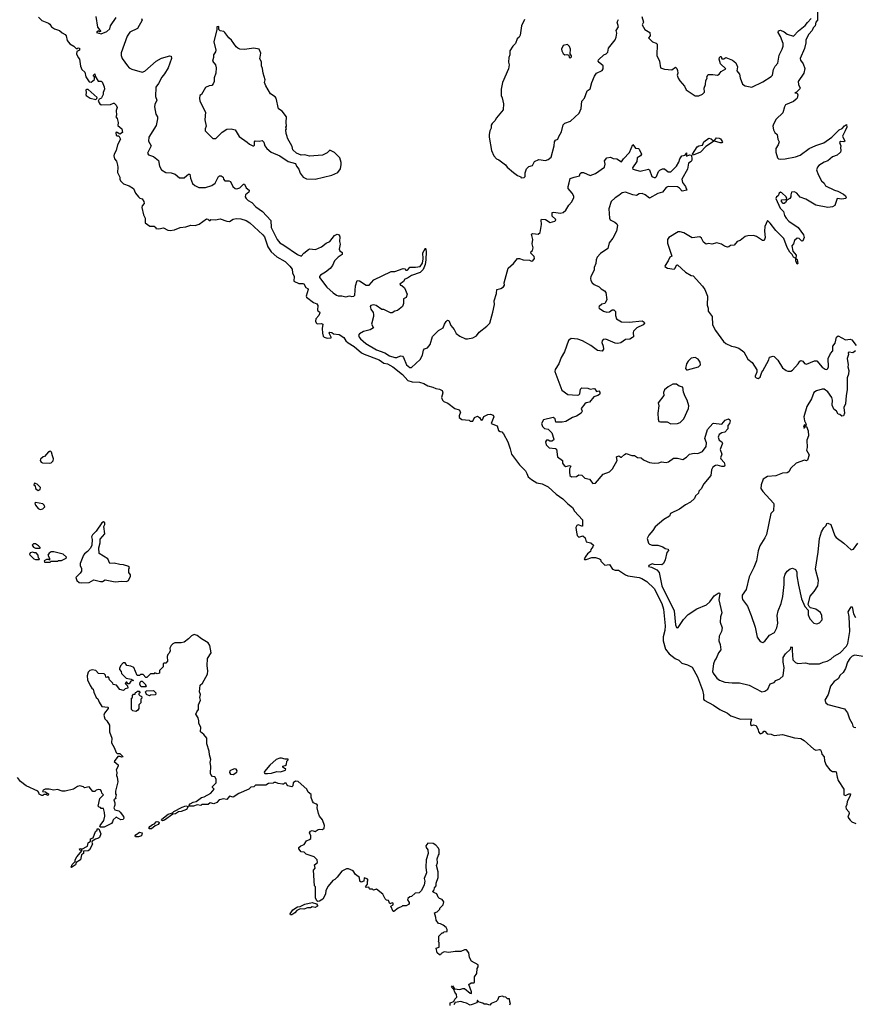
# Model space of a CAD drawing. Extents: x 2293139 to 2515392, y 824115 to 1006937.
# Tile 146 of 256: x 2421836 to 2430830, y 871560 to 882162. Entities that reach past the tile are written whole.
import ezdxf

# ---------------------------------------------------------------- set-up
doc = ezdxf.new("R2010")
doc.units = 0

msp = doc.modelspace()

# ---------------------------------------------------------------- linework, layer by layer
at = {"layer": '0CON10XD'}
for points in [[(2422038, 882188), (2422075, 882152), (2422146, 882126), (2422160, 882115), (2422180, 882085), (2422212, 882062), (2422264, 882044), (2422295, 882019), (2422325, 882004), (2422337, 881987), (2422346, 881936), (2422375, 881901), (2422418, 881878), (2422445, 881852), (2422455, 881850), (2422465, 881860), (2422480, 881855), (2422480, 881835), (2422451, 881819), (2422448, 881795), (2422464, 881755), (2422480, 881735), (2422490, 881660), (2422506, 881626), (2422538, 881595), (2422547, 881545), (2422584, 881494), (2422605, 881490), (2422642, 881518), (2422640, 881545), (2422630, 881555), (2422630, 881565), (2422645, 881578), (2422650, 881555), (2422680, 881500), (2422715, 881499), (2422725, 881492), (2422747, 881437), (2422749, 881415), (2422734, 881376), (2422734, 881355), (2422718, 881322), (2422708, 881312), (2422690, 881305), (2422682, 881285), (2422700, 881255), (2422715, 881246), (2422815, 881248), (2422845, 881263), (2422855, 881262), (2422875, 881242), (2422884, 881215), (2422876, 881185), (2422878, 881135), (2422870, 881115), (2422886, 881096), (2422896, 881055), (2422894, 881024), (2422916, 881006), (2422937, 880987), (2422943, 880947), (2422915, 880928), (2422885, 880948), (2422875, 880950), (2422870, 880945), (2422875, 880920), (2422885, 880910), (2422905, 880910), (2422920, 880875), (2422890, 880815), (2422874, 880755), (2422852, 880715), (2422851, 880695), (2422857, 880665), (2422877, 880637), (2422890, 880595), (2422894, 880575), (2422890, 880515), (2422916, 880466), (2422914, 880445), (2422921, 880425), (2422955, 880394), (2423015, 880372), (2423060, 880345), (2423084, 880295), (2423115, 880253), (2423130, 880240), (2423154, 880234), (2423172, 880205), (2423176, 880184), (2423154, 880156), (2423152, 880138), (2423170, 880060), (2423186, 880026), (2423188, 879975), (2423238, 879938), (2423285, 879940), (2423300, 879925), (2423303, 879913), (2423335, 879908), (2423385, 879920), (2423430, 879895), (2423455, 879891), (2423501, 879899), (2423565, 879923), (2423625, 879932), (2423680, 879950), (2423725, 879946), (2423769, 879961), (2423846, 880016), (2423860, 880015), (2423875, 880000), (2423885, 880000), (2423895, 880010), (2423945, 880006), (2423995, 880018), (2424065, 879992), (2424095, 879990), (2424135, 880013), (2424165, 880021), (2424218, 880018), (2424275, 880001), (2424315, 879973), (2424455, 879846), (2424470, 879825), (2424508, 879715), (2424543, 879663), (2424605, 879609), (2424695, 879557), (2424745, 879509), (2424770, 879475), (2424772, 879435), (2424792, 879395), (2424788, 879345), (2424841, 879321), (2424885, 879322), (2424895, 879318), (2424915, 879278), (2424940, 879265), (2424943, 879255), (2424921, 879185), (2424923, 879173), (2424997, 879117), (2425035, 879101), (2425047, 879085), (2425042, 879035), (2425046, 879026), (2425065, 879017), (2425066, 879005), (2425055, 878977), (2425025, 878942), (2425020, 878915), (2425027, 878897), (2425038, 878888), (2425085, 878892), (2425100, 878885), (2425092, 878835), (2425094, 878786), (2425102, 878755), (2425113, 878743), (2425145, 878732), (2425190, 878735), (2425190, 878745), (2425168, 878785), (2425175, 878798), (2425195, 878793), (2425215, 878779), (2425275, 878773), (2425325, 878740), (2425348, 878705), (2425372, 878682), (2425435, 878642), (2425515, 878576), (2425545, 878560), (2425705, 878500), (2425755, 878465), (2425795, 878457), (2425852, 878425), (2425955, 878340), (2426015, 878276), (2426062, 878262), (2426139, 878259), (2426185, 878244), (2426229, 878219), (2426283, 878205), (2426315, 878190), (2426355, 878183), (2426385, 878168), (2426390, 878145), (2426376, 878095), (2426386, 878066), (2426402, 878052), (2426445, 878031), (2426520, 877975), (2426565, 877960), (2426582, 877935), (2426568, 877895), (2426568, 877878), (2426595, 877858), (2426675, 877850), (2426685, 877840), (2426715, 877840), (2426732, 877878), (2426765, 877892), (2426785, 877880), (2426805, 877848), (2426818, 877855), (2426832, 877888), (2426875, 877912), (2426904, 877914), (2426933, 877903), (2426940, 877885), (2426910, 877815), (2426975, 877787), (2426990, 877740), (2427007, 877727), (2427027, 877725), (2427045, 877703), (2427089, 877615), (2427115, 877542), (2427128, 877485), (2427215, 877369), (2427281, 877305), (2427295, 877275)], [(2422656, 882196), (2422675, 882080), (2422708, 882035), (2422695, 882030), (2422685, 882040), (2422670, 882035), (2422662, 882025), (2422715, 882010), (2422774, 882036), (2422805, 882065), (2422815, 882095), (2422875, 882186)], [(2423147, 882175), (2423153, 882155), (2423103, 882067), (2423023, 882027), (2422992, 881985), (2422930, 881805), (2422928, 881775), (2422941, 881745), (2422995, 881665), (2423015, 881645), (2423045, 881630), (2423155, 881597), (2423185, 881607), (2423305, 881714), (2423364, 881746), (2423454, 881774), (2423468, 881768), (2423472, 881745), (2423436, 881644), (2423395, 881577), (2423365, 881543), (2423331, 881475), (2423301, 881435), (2423299, 881335), (2423311, 881295), (2423291, 881249), (2423289, 881225), (2423300, 881145), (2423318, 881115), (2423321, 881095), (2423307, 881023), (2423227, 880895), (2423223, 880853), (2423253, 880805), (2423212, 880725), (2423222, 880705), (2423275, 880690), (2423330, 880645), (2423342, 880585), (2423362, 880545), (2423410, 880515), (2423465, 880512), (2423509, 880499), (2423555, 880460), (2423605, 880458), (2423637, 880483), (2423655, 880499), (2423668, 880498), (2423674, 880455), (2423698, 880398), (2423720, 880375), (2423765, 880356), (2423835, 880354), (2423906, 880375), (2423939, 880401), (2423976, 880474), (2423988, 880482), (2424005, 880479), (2424025, 880466), (2424030, 880445), (2424045, 880428), (2424086, 880426), (2424105, 880419), (2424129, 880365), (2424155, 880344), (2424175, 880342), (2424205, 880351), (2424245, 880390), (2424255, 880391), (2424275, 880352), (2424306, 880326), (2424308, 880318), (2424302, 880305), (2424267, 880275), (2424264, 880255), (2424273, 880235), (2424295, 880215), (2424335, 880192), (2424378, 880148), (2424448, 880095), (2424538, 879998), (2424544, 879924), (2424607, 879795), (2424638, 879758), (2424680, 879735), (2424825, 879632), (2424865, 879617), (2424893, 879647), (2424945, 879689), (2424955, 879694), (2425021, 879689), (2425086, 879715), (2425135, 879754), (2425175, 879772), (2425225, 879837), (2425255, 879853), (2425275, 879846), (2425283, 879825), (2425279, 879775), (2425284, 879745), (2425275, 879690), (2425283, 879673), (2425307, 879655), (2425306, 879635), (2425265, 879606), (2425226, 879565), (2425204, 879515), (2425178, 879482), (2425128, 879442), (2425075, 879412), (2425062, 879395), (2425062, 879385), (2425141, 879281), (2425210, 879220), (2425245, 879196), (2425265, 879188), (2425305, 879190), (2425345, 879177), (2425385, 879189), (2425412, 879182), (2425434, 879186), (2425443, 879197), (2425450, 879295), (2425467, 879353), (2425495, 879349), (2425565, 879305), (2425597, 879303), (2425648, 879362), (2425835, 879451), (2425875, 879452), (2425965, 879482), (2425980, 879480), (2425994, 879465), (2426005, 879463), (2426015, 879468), (2426034, 879496), (2426096, 879496), (2426145, 879506), (2426171, 879539), (2426179, 879585), (2426175, 879650), (2426205, 879702), (2426211, 879665), (2426208, 879575), (2426202, 879525), (2426178, 879472), (2426145, 879440), (2426055, 879409), (2426012, 879378), (2425982, 879368), (2425966, 879344), (2425928, 879315), (2425934, 879304), (2425948, 879298)], [(2427268, 882165), (2427238, 882095), (2427222, 881995), (2427212, 881975), (2427192, 881955), (2427172, 881905), (2427144, 881876), (2427113, 881827), (2427112, 881785), (2427102, 881755), (2427098, 881705), (2427103, 881675), (2427096, 881634), (2427033, 881485), (2427017, 881413), (2427018, 881345), (2427029, 881319), (2427042, 881255), (2427040, 881190), (2426970, 881105), (2426949, 881071), (2426922, 881045), (2426912, 881025), (2426912, 880995), (2426898, 880965), (2426888, 880925), (2426888, 880895), (2426913, 880755), (2426940, 880695), (2426970, 880665), (2426995, 880652), (2427065, 880598), (2427084, 880574), (2427150, 880515), (2427194, 880484), (2427230, 880470), (2427235, 880460), (2427265, 880464), (2427278, 880475), (2427278, 880512), (2427290, 880555), (2427315, 880580), (2427355, 880590), (2427377, 880633), (2427425, 880658), (2427495, 880644), (2427525, 880658), (2427557, 880683), (2427588, 880805), (2427591, 880845), (2427605, 880863), (2427630, 880875), (2427638, 880905), (2427668, 880955), (2427685, 881030), (2427703, 881047), (2427765, 881070), (2427857, 881155), (2427881, 881205), (2427887, 881285), (2427914, 881316), (2427944, 881396), (2427975, 881418), (2427993, 881487), (2428022, 881555), (2428045, 881585), (2428105, 881615), (2428116, 881634), (2428118, 881665), (2428075, 881699), (2428064, 881715), (2428065, 881730), (2428124, 881785), (2428148, 881795), (2428168, 881812), (2428175, 881856), (2428244, 881945), (2428256, 881974), (2428263, 882015), (2428256, 882045), (2428280, 882085), (2428268, 882135), (2428283, 882165)], [(2428531, 882195), (2428549, 882135), (2428536, 882105), (2428564, 882055), (2428619, 882025), (2428622, 881988), (2428603, 881965), (2428647, 881925), (2428685, 881910), (2428697, 881897), (2428694, 881775), (2428721, 881715), (2428732, 881645), (2428775, 881630), (2428855, 881622), (2428895, 881650), (2428910, 881635), (2428918, 881615), (2428920, 881585), (2428912, 881565), (2428923, 881533), (2428940, 881505), (2428992, 881445), (2429008, 881405), (2429105, 881342), (2429145, 881343), (2429185, 881358), (2429207, 881383), (2429202, 881425), (2429218, 881465), (2429223, 881507), (2429237, 881533), (2429233, 881547), (2429245, 881570), (2429295, 881572), (2429346, 881564), (2429366, 881574), (2429387, 881603), (2429436, 881634), (2429380, 881685), (2429364, 881735), (2429370, 881755), (2429380, 881765), (2429388, 881765), (2429395, 881742), (2429415, 881741), (2429435, 881753), (2429508, 881725), (2429545, 881698), (2429562, 881655), (2429555, 881610), (2429583, 881575), (2429590, 881535), (2429616, 881466), (2429645, 881448), (2429715, 881434), (2429835, 881492), (2429925, 881550), (2429939, 881565), (2429950, 881625), (2429969, 881661), (2429996, 881694), (2430009, 881781), (2430044, 881845), (2430054, 881875), (2430052, 881905), (2430025, 881979), (2430001, 882025), (2430005, 882040), (2430025, 882048), (2430065, 882031), (2430098, 882005), (2430165, 881984), (2430219, 882041), (2430291, 882099), (2430315, 882133), (2430355, 882175)], [(2430423, 882245), (2430424, 882156), (2430406, 882134), (2430397, 882095), (2430377, 882075), (2430366, 882045), (2430330, 882005), (2430296, 881945), (2430299, 881911), (2430285, 881852), (2430238, 881745), (2430239, 881725), (2430269, 881685), (2430286, 881635), (2430276, 881585), (2430216, 881495), (2430218, 881465), (2430236, 881425), (2430234, 881416), (2430198, 881382), (2430180, 881375), (2430205, 881370), (2430212, 881352), (2430203, 881315), (2430195, 881307), (2430165, 881280), (2430080, 881245), (2430069, 881225), (2430050, 881160), (2429980, 881090), (2429949, 881035), (2429944, 881015), (2429949, 880975), (2429965, 880946), (2429990, 880925), (2429996, 880875), (2430011, 880845), (2430001, 880815), (2429976, 880775), (2429973, 880737), (2429993, 880675), (2430005, 880663), (2430025, 880659), (2430075, 880663), (2430186, 880684), (2430235, 880702), (2430335, 880774), (2430405, 880806), (2430491, 880835), (2430579, 880895), (2430656, 880975), (2430690, 880990), (2430715, 881020), (2430735, 881032), (2430739, 881005), (2430721, 880965), (2430691, 880909), (2430716, 880854), (2430705, 880848), (2430675, 880850), (2430661, 880839), (2430673, 880805), (2430669, 880785), (2430676, 880755), (2430670, 880735), (2430635, 880703), (2430585, 880686), (2430535, 880642), (2430495, 880628), (2430439, 880591), (2430423, 880573), (2430413, 880545), (2430430, 880495), (2430468, 880425), (2430495, 880401), (2430511, 880371), (2430605, 880326), (2430642, 880315), (2430703, 880283), (2430724, 880265), (2430731, 880245), (2430728, 880235), (2430685, 880228), (2430635, 880238), (2430609, 880161), (2430585, 880146), (2430535, 880141), (2430405, 880166), (2430299, 880229), (2430235, 880249), (2430202, 880295), (2430175, 880309), (2430144, 880306), (2430136, 880276), (2430136, 880254), (2430125, 880238), (2430092, 880218), (2430080, 880195), (2430065, 880183), (2430055, 880184), (2430036, 880205), (2430035, 880222), (2430083, 880227), (2430092, 880235), (2430086, 880255), (2430039, 880299), (2430025, 880303), (2430010, 880295), (2430001, 880265), (2429981, 880255), (2429976, 880235), (2430022, 880132), (2430059, 880095), (2430069, 880055), (2430085, 880025), (2430115, 879991), (2430216, 879925), (2430274, 879844), (2430280, 879815), (2430265, 879780), (2430255, 879778), (2430225, 879807), (2430205, 879810), (2430176, 879785), (2430165, 879748), (2430148, 879725), (2430158, 879668), (2430193, 879625), (2430190, 879590), (2430205, 879580), (2430210, 879535), (2430205, 879530), (2430189, 879565), (2430190, 879590), (2430164, 879604), (2430152, 879632), (2430125, 879657), (2430097, 879707), (2430060, 879805), (2430003, 879863), (2429973, 879893), (2429915, 879972), (2429885, 880000), (2429858, 879935), (2429852, 879885), (2429860, 879815), (2429850, 879785), (2429830, 879785), (2429765, 879827), (2429735, 879837), (2429674, 879836), (2429645, 879828), (2429590, 879785), (2429560, 879775), (2429526, 879734), (2429488, 879732), (2429470, 879715), (2429455, 879712), (2429423, 879723), (2429390, 879745), (2429340, 879760), (2429285, 879744), (2429255, 879752), (2429225, 879744), (2429197, 879765), (2429175, 879810), (2429158, 879825), (2429075, 879813), (2428985, 879868), (2428945, 879879), (2428925, 879876), (2428823, 879817), (2428808, 879795), (2428810, 879755), (2428856, 879614), (2428833, 879605), (2428816, 879564), (2428782, 879515), (2428780, 879505), (2428808, 879488), (2428880, 879475), (2428893, 879485), (2428905, 879520), (2428915, 879523), (2429004, 879444), (2429065, 879408), (2429085, 879402), (2429185, 879292), (2429212, 879255), (2429240, 879185), (2429237, 879087), (2429248, 879055), (2429248, 879025), (2429290, 878965), (2429294, 878876), (2429325, 878815), (2429412, 878695), (2429435, 878676), (2429496, 878646), (2429535, 878641), (2429575, 878626), (2429629, 878585), (2429674, 878505), (2429721, 878471), (2429771, 878391), (2429771, 878365), (2429753, 878325), (2429753, 878315), (2429762, 878305), (2429785, 878300), (2429805, 878312), (2429823, 878367), (2429835, 878380), (2429899, 878501)], [(2425015, 880443), (2425195, 880486), (2425260, 880515), (2425289, 880555), (2425298, 880602), (2425298, 880625), (2425282, 880675), (2425225, 880730), (2425175, 880757), (2425145, 880728), (2425095, 880702), (2424955, 880693), (2424905, 880706), (2424865, 880702), (2424816, 880726), (2424775, 880760), (2424768, 880795), (2424718, 880885), (2424717, 880905), (2424703, 880935), (2424700, 880975), (2424708, 880985), (2424702, 881005), (2424708, 881015), (2424703, 881055), (2424708, 881115), (2424662, 881175), (2424622, 881202), (2424596, 881315), (2424585, 881330), (2424535, 881363), (2424485, 881448), (2424473, 881485), (2424479, 881515), (2424456, 881586), (2424451, 881635), (2424439, 881665), (2424439, 881705), (2424422, 881745), (2424423, 881757), (2424431, 881801), (2424414, 881844), (2424355, 881856), (2424255, 881842), (2424205, 881846), (2424185, 881854), (2424165, 881870), (2424115, 881940), (2424086, 881966), (2424046, 882025), (2424035, 882034), (2423995, 882040), (2423980, 882055), (2423980, 882085), (2423975, 882090), (2423960, 882085), (2423960, 882055), (2423927, 881925), (2423948, 881832), (2423944, 881816), (2423921, 881785), (2423921, 881755), (2423911, 881715), (2423944, 881674), (2423952, 881642), (2423949, 881585), (2423931, 881535), (2423931, 881495), (2423920, 881470), (2423905, 881453), (2423875, 881450), (2423837, 881433), (2423793, 881357), (2423776, 881344), (2423771, 881315), (2423776, 881286), (2423838, 881165), (2423830, 881085), (2423844, 881015), (2423831, 880985), (2423831, 880965), (2423914, 880884), (2423948, 880882), (2424015, 880950), (2424065, 880984), (2424112, 880988), (2424156, 880976), (2424199, 880905), (2424285, 880844), (2424310, 880820), (2424345, 880804), (2424356, 880804), (2424365, 880812), (2424364, 880846), (2424371, 880859), (2424415, 880854), (2424445, 880862), (2424465, 880842), (2424476, 880805), (2424495, 880773), (2424544, 880734), (2424635, 880697), (2424726, 880636), (2424805, 880613), (2424816, 880585), (2424842, 880552), (2424855, 880510), (2424887, 880467), (2424925, 880448), (2425015, 880443)], [(2427765, 881751), (2427775, 881760), (2427776, 881774), (2427762, 881795), (2427764, 881844), (2427755, 881872), (2427734, 881896), (2427685, 881883), (2427669, 881845), (2427671, 881825), (2427685, 881797), (2427704, 881784), (2427725, 881786), (2427745, 881780), (2427750, 881755), (2427765, 881751)], [(2422655, 881302), (2422668, 881312), (2422670, 881325), (2422575, 881410), (2422555, 881410), (2422550, 881405), (2422552, 881375), (2422547, 881355), (2422551, 881345), (2422595, 881318), (2422655, 881302)], [(2425948, 879298), (2425978, 879275), (2426007, 879205), (2425995, 879170), (2425968, 879155), (2425968, 879105), (2425958, 879075), (2425901, 879029), (2425875, 879024), (2425845, 879006), (2425826, 879006), (2425755, 879042), (2425735, 879043), (2425672, 879085), (2425645, 879090), (2425615, 879085), (2425610, 879075), (2425614, 879044), (2425640, 879010), (2425646, 878986), (2425646, 878965), (2425623, 878885), (2425643, 878845), (2425608, 878822), (2425537, 878803), (2425495, 878779), (2425484, 878765), (2425489, 878745), (2425503, 878725), (2425561, 878675), (2425675, 878606), (2425765, 878573), (2425815, 878543), (2425875, 878525), (2425895, 878523), (2425935, 878541), (2425955, 878540), (2425966, 878526), (2426000, 878445), (2426035, 878417), (2426055, 878416), (2426145, 878502), (2426172, 878548), (2426183, 878605), (2426194, 878616), (2426225, 878628), (2426253, 878665), (2426279, 878751), (2426344, 878816), (2426393, 878845), (2426409, 878885), (2426425, 878912), (2426440, 878925), (2426455, 878922), (2426475, 878868), (2426513, 878825), (2426535, 878782), (2426575, 878753), (2426635, 878726), (2426655, 878726), (2426715, 878736), (2426752, 878758), (2426782, 878798), (2426865, 878862), (2426896, 878895), (2426929, 879011), (2426946, 879095), (2426944, 879136), (2426970, 879215), (2426973, 879255), (2427015, 879267), (2427043, 879285), (2427053, 879305), (2427052, 879328), (2427094, 879486), (2427152, 879535), (2427195, 879590), (2427215, 879592), (2427255, 879577), (2427323, 879573), (2427345, 879562), (2427358, 879565), (2427378, 879592), (2427375, 879612), (2427337, 879647), (2427340, 879665), (2427354, 879676), (2427362, 879705), (2427352, 879748), (2427358, 879795), (2427346, 879854), (2427359, 879861), (2427415, 879852), (2427439, 879871), (2427454, 879955), (2427449, 880005), (2427453, 880015), (2427495, 880011), (2427545, 879977), (2427595, 879993), (2427606, 880004), (2427605, 880015), (2427567, 880047), (2427566, 880084), (2427585, 880088), (2427655, 880080), (2427685, 880085), (2427715, 880110), (2427746, 880164), (2427775, 880196), (2427799, 880245), (2427801, 880261), (2427784, 880295), (2427738, 880345), (2427738, 880365), (2427750, 880405), (2427760, 880450), (2427803, 880467), (2427861, 880479), (2427868, 880505), (2427882, 880518), (2427904, 880515), (2427975, 880483), (2428035, 880507), (2428130, 880575), (2428139, 880605), (2428129, 880641), (2428156, 880674), (2428195, 880681), (2428225, 880667), (2428264, 880664), (2428315, 880630), (2428334, 880665), (2428399, 880731), (2428435, 880818), (2428465, 880780), (2428495, 880776), (2428505, 880767), (2428528, 880715), (2428518, 880695), (2428481, 880675), (2428477, 880635), (2428433, 880565), (2428434, 880554), (2428515, 880531), (2428605, 880551), (2428616, 880545), (2428639, 880475), (2428665, 880461), (2428678, 880462), (2428692, 880475), (2428712, 880528), (2428728, 880542), (2428755, 880556), (2428775, 880557), (2428815, 880524), (2428845, 880525), (2428907, 880585), (2428931, 880629), (2428940, 880665), (2428964, 880695), (2428998, 880702), (2429005, 880720), (2429015, 880728), (2429012, 880692), (2429044, 880706), (2429063, 880703), (2429072, 880675), (2429070, 880650), (2429064, 880636), (2429035, 880617), (2429025, 880554), (2428963, 880445), (2428969, 880409), (2429003, 880365), (2429018, 880325), (2428966, 880316), (2428939, 880349), (2428915, 880361), (2428815, 880367), (2428796, 880355), (2428755, 880305), (2428705, 880289), (2428615, 880240), (2428567, 880277), (2428535, 880291), (2428505, 880288), (2428475, 880270), (2428435, 880276), (2428358, 880305), (2428321, 880299), (2428285, 880267), (2428246, 880245), (2428201, 880205), (2428178, 880125), (2428183, 880025), (2428193, 880005), (2428243, 879983), (2428265, 879962), (2428269, 879945), (2428261, 879885), (2428221, 879809), (2428180, 879760), (2428165, 879697), (2428087, 879643), (2428053, 879605), (2428041, 879575), (2428036, 879535), (2428019, 879495), (2428019, 879465), (2427984, 879395), (2427981, 879375), (2427983, 879353), (2427998, 879328), (2428021, 879311), (2428075, 879286), (2428095, 879265), (2428131, 879241), (2428144, 879224), (2428155, 879145), (2428134, 879106), (2428102, 879098), (2428072, 879075), (2428068, 879065), (2428073, 879055), (2428120, 879025), (2428155, 879011), (2428185, 879015), (2428213, 879037), (2428232, 879038), (2428249, 879019), (2428249, 878975), (2428260, 878940), (2428315, 878908), (2428395, 878906), (2428535, 878918), (2428557, 878905), (2428560, 878895), (2428546, 878875), (2428477, 878843), (2428443, 878807), (2428438, 878795), (2428442, 878748), (2428432, 878738), (2428405, 878723), (2428355, 878717), (2428305, 878684), (2428275, 878674), (2428245, 878679), (2428145, 878721), (2428115, 878718), (2428104, 878705), (2428101, 878685), (2428118, 878645), (2428120, 878615), (2428105, 878591), (2428055, 878598), (2427985, 878654), (2427895, 878704), (2427845, 878720), (2427771, 878729), (2427742, 878708), (2427699, 878585), (2427666, 878524), (2427639, 878455), (2427599, 878395), (2427595, 878375), (2427672, 878172), (2427735, 878127), (2427835, 878119), (2427855, 878124), (2427866, 878134), (2427873, 878185), (2427885, 878198), (2427953, 878193), (2427976, 878184), (2428015, 878190), (2428026, 878186), (2428045, 878160), (2428070, 878165), (2428082, 878152), (2428082, 878135), (2428078, 878125), (2428060, 878115), (2428015, 878102), (2427968, 878042), (2427935, 878036), (2427918, 878025), (2427878, 877975), (2427890, 877945), (2427878, 877925), (2427828, 877892), (2427785, 877877), (2427715, 877837), (2427675, 877827), (2427608, 877828), (2427599, 877865), (2427577, 877877), (2427475, 877852), (2427451, 877815), (2427462, 877782), (2427485, 877760), (2427525, 877751), (2427565, 877712), (2427584, 877645), (2427581, 877635), (2427565, 877624), (2427544, 877624), (2427525, 877636), (2427505, 877633), (2427496, 877615), (2427502, 877585), (2427535, 877551), (2427604, 877544), (2427615, 877537), (2427624, 877455), (2427679, 877415), (2427679, 877385), (2427695, 877361), (2427715, 877352), (2427755, 877362), (2427770, 877355), (2427754, 877326), (2427754, 877295), (2427759, 877255), (2427775, 877241), (2427828, 877242), (2427855, 877260), (2427887, 877257), (2427920, 877225), (2427968, 877215), (2428005, 877168), (2428035, 877170), (2428115, 877267), (2428185, 877293), (2428215, 877327), (2428266, 877415), (2428260, 877455), (2428285, 877466), (2428305, 877452), (2428315, 877453), (2428345, 877480), (2428365, 877489), (2428425, 877469), (2428455, 877470), (2428485, 877449), (2428525, 877444), (2428552, 877422), (2428589, 877405), (2428615, 877394), (2428665, 877386), (2428715, 877390), (2428745, 877402), (2428796, 877394), (2428818, 877402), (2428875, 877440), (2428915, 877442), (2428975, 877427), (2429015, 877450), (2429046, 877484), (2429095, 877493), (2429135, 877491), (2429185, 877511), (2429225, 877565), (2429228, 877605), (2429212, 877652), (2429241, 877749), (2429295, 877812), (2429305, 877816), (2429392, 877808), (2429430, 877850), (2429465, 877864), (2429481, 877855), (2429483, 877843), (2429476, 877814), (2429459, 877791), (2429457, 877755), (2429425, 877720), (2429395, 877713), (2429365, 877695), (2429355, 877665), (2429365, 877636), (2429392, 877615), (2429401, 877601), (2429376, 877535), (2429392, 877485), (2429380, 877445), (2429382, 877435), (2429418, 877395), (2429426, 877365), (2429423, 877355), (2429415, 877351), (2429395, 877352), (2429345, 877365), (2429325, 877361), (2429296, 877344), (2429281, 877315), (2429274, 877255), (2429199, 877165), (2429170, 877110), (2429146, 877085), (2429141, 877065), (2429109, 877035), (2429099, 877005), (2429055, 876968), (2429002, 876938), (2428939, 876891), (2428840, 876845), (2428829, 876815), (2428771, 876779), (2428675, 876700), (2428650, 876660), (2428607, 876613), (2428589, 876575), (2428604, 876525), (2428614, 876515), (2428645, 876505), (2428705, 876504), (2428725, 876498), (2428760, 876485), (2428785, 876468), (2428815, 876460), (2428820, 876445), (2428800, 876425), (2428782, 876345), (2428764, 876306), (2428748, 876292), (2428665, 876297), (2428645, 876303), (2428607, 876285), (2428605, 876273), (2428636, 876266), (2428695, 876238), (2428718, 876208), (2428747, 876065), (2428882, 875795), (2428894, 875645), (2428905, 875618), (2428915, 875612), (2428925, 875618), (2428981, 875705), (2429032, 875758), (2429125, 875818), (2429229, 875861), (2429265, 875894), (2429312, 875958), (2429355, 875988), (2429365, 875990), (2429372, 875982), (2429363, 875915), (2429392, 875775), (2429378, 875732), (2429374, 875675), (2429397, 875613), (2429389, 875575), (2429365, 875525), (2429360, 875475), (2429374, 875435), (2429383, 875375), (2429356, 875345), (2429331, 875285), (2429317, 875265), (2429303, 875225), (2429292, 875145), (2429300, 875125), (2429341, 875071), (2429370, 875050), (2429425, 875030), (2429505, 875020), (2429585, 875023), (2429686, 874996), (2429825, 874926), (2429855, 874930), (2429889, 874955), (2429915, 875011), (2429955, 875024), (2429974, 875046), (2430018, 875065), (2430053, 875095), (2430066, 875185), (2430052, 875245), (2430055, 875295), (2430077, 875333), (2430132, 875385), (2430135, 875400), (2430145, 875410), (2430150, 875405), (2430150, 875370)], [(2429085, 880704), (2429079, 880715), (2429129, 880791), (2429145, 880804), (2429185, 880809), (2429201, 880845), (2429255, 880885), (2429279, 880879), (2429305, 880858), (2429315, 880862), (2429335, 880890), (2429365, 880887), (2429378, 880878), (2429399, 880845), (2429394, 880836), (2429375, 880835), (2429315, 880852), (2429305, 880850), (2429222, 880798), (2429164, 880736), (2429085, 880704)], [(2429899, 878501), (2429905, 878528), (2429945, 878537), (2429955, 878534), (2429996, 878495), (2430045, 878412), (2430085, 878384), (2430105, 878377), (2430135, 878379), (2430155, 878389), (2430215, 878455), (2430234, 878486), (2430245, 878493), (2430265, 878486), (2430285, 878460), (2430305, 878452), (2430392, 878488), (2430415, 878489), (2430475, 878421), (2430505, 878399), (2430525, 878396), (2430536, 878405), (2430543, 878425), (2430539, 878515), (2430562, 878568), (2430589, 878595), (2430588, 878645), (2430615, 878680), (2430629, 878745), (2430645, 878758), (2430725, 878716), (2430775, 878720), (2430793, 878715), (2430838, 878655)], [(2430833, 878595), (2430805, 878574), (2430765, 878583), (2430753, 878575), (2430756, 878555), (2430741, 878515), (2430752, 878445), (2430750, 878425), (2430759, 878385), (2430756, 878345), (2430743, 878307), (2430743, 878175), (2430732, 878115), (2430724, 878025), (2430708, 877985), (2430714, 877925), (2430702, 877898), (2430685, 877893), (2430665, 877910), (2430646, 877916), (2430628, 877945), (2430599, 877969), (2430582, 878012), (2430586, 878065), (2430577, 878095), (2430533, 878155), (2430495, 878182), (2430475, 878182), (2430412, 878165), (2430385, 878149), (2430360, 878080), (2430309, 877995), (2430276, 877885), (2430283, 877843), (2430298, 877815), (2430300, 877795), (2430295, 877790), (2430288, 877798), (2430280, 877795), (2430271, 877775), (2430275, 877768), (2430285, 877768), (2430295, 877780), (2430305, 877780), (2430323, 877735), (2430325, 877680), (2430308, 877635), (2430311, 877555), (2430306, 877525), (2430332, 877478), (2430315, 877418), (2430305, 877413), (2430285, 877420), (2430194, 877386), (2430135, 877332), (2430115, 877292), (2430096, 877284), (2430045, 877279), (2429975, 877250), (2429885, 877244), (2429840, 877215), (2429816, 877155), (2429814, 877115), (2429833, 877083), (2429948, 876955), (2429952, 876945), (2429948, 876875), (2429922, 876845), (2429875, 876620), (2429858, 876582), (2429801, 876495), (2429786, 876444), (2429766, 876335), (2429739, 876265), (2429686, 876164), (2429656, 876025), (2429611, 875965), (2429611, 875935), (2429617, 875917), (2429668, 875848), (2429708, 875748), (2429752, 875622), (2429774, 875514), (2429807, 875465), (2429835, 875456), (2429855, 875469), (2429908, 875535), (2429959, 875565), (2429984, 875615), (2429995, 875665), (2429989, 875745), (2429999, 875795), (2430031, 875875), (2430050, 875950), (2430065, 876080), (2430063, 876155), (2430075, 876193), (2430097, 876225), (2430130, 876250), (2430155, 876256), (2430185, 876243), (2430202, 876215), (2430202, 876175), (2430217, 876073), (2430252, 875925), (2430287, 875845), (2430322, 875805), (2430323, 875755), (2430340, 875710), (2430385, 875664), (2430415, 875656), (2430445, 875666), (2430472, 875698), (2430471, 875745), (2430455, 875780), (2430405, 875816), (2430349, 875829), (2430332, 875842), (2430322, 875865), (2430346, 875955), (2430389, 876005), (2430426, 876065), (2430435, 876125), (2430402, 876245), (2430432, 876428), (2430446, 876575), (2430465, 876648), (2430491, 876689), (2430516, 876714), (2430524, 876736), (2430535, 876740), (2430565, 876726), (2430610, 876605), (2430623, 876585), (2430706, 876525), (2430785, 876454), (2430809, 876461), (2430856, 876525)], [(2429025, 878392), (2429142, 878425), (2429163, 878445), (2429162, 878475), (2429138, 878505), (2429105, 878523), (2429065, 878517), (2429030, 878485), (2429013, 878455), (2429002, 878405), (2429013, 878393), (2429025, 878392)], [(2428845, 877810), (2428915, 877814), (2428946, 877824), (2428986, 877865), (2429034, 877975), (2429040, 878005), (2429022, 878065), (2428998, 878105), (2428982, 878152), (2428974, 878204), (2428935, 878216), (2428907, 878237), (2428865, 878236), (2428815, 878210), (2428778, 878175), (2428767, 878147), (2428768, 878115), (2428708, 878035), (2428714, 878005), (2428706, 877924), (2428709, 877859), (2428717, 877837), (2428735, 877830), (2428805, 877832), (2428845, 877810)], [(2422155, 877388), (2422175, 877392), (2422198, 877412), (2422202, 877435), (2422188, 877465), (2422180, 877505), (2422165, 877520), (2422155, 877510), (2422145, 877510), (2422105, 877460), (2422090, 877455), (2422062, 877428), (2422058, 877415), (2422067, 877397), (2422081, 877391), (2422155, 877388)], [(2427295, 877275), (2427309, 877239), (2427345, 877211), (2427404, 877174), (2427460, 877165), (2427525, 877131), (2427612, 877052), (2427682, 877002), (2427735, 876948), (2427785, 876911), (2427809, 876869), (2427893, 876775), (2427895, 876710), (2427885, 876708), (2427847, 876723), (2427832, 876715), (2427822, 876695), (2427828, 876645), (2427838, 876608), (2427855, 876590), (2427896, 876606), (2427924, 876584), (2427935, 876540), (2427985, 876530), (2428012, 876505), (2428006, 876484), (2427984, 876456), (2427980, 876435), (2427948, 876412), (2427928, 876385), (2427912, 876355), (2427915, 876350), (2427935, 876348), (2427995, 876372), (2428035, 876370), (2428077, 876357), (2428088, 876348), (2428092, 876332), (2428135, 876290), (2428185, 876297), (2428218, 876245), (2428245, 876236), (2428282, 876235), (2428356, 876184), (2428383, 876173), (2428505, 876156), (2428531, 876145), (2428585, 876113), (2428665, 876036), (2428746, 875876), (2428765, 875815), (2428785, 875635), (2428781, 875585), (2428762, 875518), (2428762, 875475), (2428786, 875385), (2428825, 875335), (2428892, 875282), (2428929, 875265), (2428962, 875232), (2429025, 875214), (2429075, 875189), (2429133, 875085), (2429185, 874942), (2429197, 874893), (2429195, 874845), (2429204, 874834), (2429305, 874780), (2429373, 874733), (2429455, 874695), (2429492, 874665), (2429595, 874631), (2429708, 874635), (2429713, 874625), (2429701, 874595), (2429702, 874572), (2429715, 874562), (2429735, 874570), (2429763, 874563), (2429786, 874516), (2429788, 874495), (2429805, 874472), (2429835, 874482), (2429845, 874500), (2429855, 874500), (2429881, 874471), (2429925, 874469), (2429955, 874453), (2430045, 874465), (2430175, 874429), (2430245, 874422), (2430279, 874399), (2430385, 874307), (2430405, 874298), (2430444, 874304), (2430455, 874300), (2430464, 874284), (2430469, 874255), (2430494, 874225), (2430500, 874180), (2430515, 874135), (2430555, 874086), (2430585, 874066), (2430615, 874068), (2430625, 874062), (2430634, 874004), (2430645, 873970), (2430706, 873875), (2430708, 873815), (2430725, 873810), (2430760, 873825), (2430777, 873825), (2430773, 873805), (2430743, 873745), (2430739, 873711), (2430728, 873685), (2430730, 873665), (2430762, 873632), (2430763, 873615), (2430750, 873575), (2430774, 873544), (2430794, 873524), (2430835, 873508)], [(2422035, 877093), (2422057, 877103), (2422060, 877125), (2422025, 877160), (2421995, 877170), (2421990, 877155), (2422002, 877142), (2422008, 877115), (2422035, 877093)], [(2422055, 876889), (2422085, 876894), (2422107, 876915), (2422100, 876935), (2422085, 876950), (2422008, 876962), (2421998, 876955), (2422006, 876935), (2422037, 876897), (2422055, 876889)], [(2422505, 876098), (2422585, 876103), (2422635, 876130), (2422705, 876111), (2422726, 876114), (2422755, 876132), (2422865, 876108), (2422935, 876117), (2422985, 876113), (2423007, 876123), (2423029, 876171), (2423028, 876185), (2423011, 876211), (2423012, 876245), (2423020, 876265), (2423010, 876275), (2422953, 876293), (2422915, 876294), (2422855, 876311), (2422808, 876308), (2422786, 876356), (2422690, 876415), (2422688, 876475), (2422702, 876528), (2422703, 876567), (2422753, 876625), (2422742, 876705), (2422752, 876725), (2422753, 876745), (2422740, 876755), (2422721, 876745), (2422658, 876655), (2422619, 876615), (2422611, 876595), (2422618, 876565), (2422612, 876505), (2422597, 876473), (2422566, 876434), (2422535, 876412), (2422523, 876395), (2422488, 876305), (2422488, 876285), (2422503, 876253), (2422502, 876225), (2422489, 876201), (2422440, 876155), (2422450, 876125), (2422475, 876102), (2422505, 876098)], [(2422055, 876470), (2422055, 876480), (2422040, 876495), (2422005, 876517), (2421985, 876517), (2421970, 876505), (2421985, 876482), (2422005, 876472), (2422055, 876470)], [(2422005, 876348), (2422045, 876350), (2422050, 876355), (2422040, 876365), (2422037, 876397), (2422015, 876420), (2421995, 876420), (2421975, 876430), (2421950, 876420), (2421943, 876403), (2421990, 876355), (2422005, 876348)], [(2422165, 876320), (2422175, 876330), (2422245, 876330), (2422255, 876338), (2422285, 876340), (2422337, 876363), (2422340, 876375), (2422305, 876408), (2422203, 876433), (2422175, 876432), (2422152, 876418), (2422140, 876395), (2422158, 876365), (2422158, 876342), (2422145, 876350), (2422125, 876350), (2422100, 876335), (2422105, 876320), (2422165, 876320)], [(2430150, 875370), (2430159, 875269), (2430185, 875239), (2430210, 875230), (2430295, 875236), (2430335, 875227), (2430445, 875227), (2430485, 875244), (2430527, 875253), (2430565, 875276), (2430601, 875309), (2430667, 875345), (2430735, 875416), (2430750, 875445), (2430772, 875575), (2430765, 875735), (2430753, 875787), (2430785, 875840), (2430795, 875840), (2430811, 875765), (2430832, 875725)], [(2425019, 873719), (2425000, 873730), (2424987, 873747), (2424974, 873785), (2424975, 873820), (2424943, 873845), (2424928, 873878), (2424835, 873960), (2424805, 873962), (2424780, 873945), (2424777, 873913), (2424765, 873900), (2424723, 873913), (2424710, 873925), (2424705, 873940), (2424685, 873940), (2424675, 873930), (2424665, 873930), (2424618, 873938), (2424595, 873950), (2424573, 873947), (2424565, 873940), (2424513, 873937), (2424485, 873920), (2424375, 873920), (2424357, 873903), (2424325, 873898), (2424302, 873878), (2424195, 873830), (2424135, 873792), (2424095, 873800), (2424066, 873764), (2424025, 873772), (2424003, 873767), (2423985, 873760), (2423957, 873733), (2423925, 873720), (2423885, 873728), (2423865, 873710), (2423795, 873710), (2423785, 873700), (2423745, 873708), (2423708, 873692), (2423662, 873692), (2423661, 873705), (2423671, 873719), (2423705, 873737), (2423736, 873744), (2423794, 873786), (2423821, 873795), (2423892, 873835), (2423930, 873875), (2423913, 873893), (2423912, 873905), (2423950, 873945), (2423950, 873985), (2423935, 874010), (2423912, 874012), (2423893, 874033), (2423890, 874045), (2423892, 874125), (2423888, 874165), (2423892, 874195), (2423878, 874245), (2423876, 874285), (2423850, 874365), (2423851, 874425), (2423820, 874465), (2423782, 874495), (2423785, 874545), (2423763, 874583), (2423764, 874614), (2423756, 874646), (2423733, 874685), (2423742, 874708), (2423762, 874735), (2423761, 874785), (2423784, 874835), (2423776, 874865), (2423781, 874895), (2423772, 874925), (2423780, 874995), (2423805, 875017), (2423858, 875115), (2423862, 875152), (2423853, 875205), (2423859, 875285), (2423898, 875345), (2423883, 875425), (2423865, 875451), (2423794, 875494), (2423745, 875531), (2423715, 875541), (2423685, 875526), (2423655, 875495), (2423605, 875461), (2423575, 875451), (2423505, 875451), (2423485, 875442), (2423468, 875425), (2423452, 875395), (2423457, 875365), (2423445, 875340), (2423430, 875325), (2423422, 875305), (2423427, 875253), (2423408, 875232), (2423388, 875232), (2423380, 875225), (2423382, 875195), (2423340, 875155), (2423340, 875125), (2423315, 875120), (2423292, 875128), (2423285, 875120), (2423245, 875120), (2423205, 875080), (2423195, 875080), (2423165, 875110), (2423135, 875110), (2423125, 875100), (2423102, 875102), (2423066, 875186), (2423032, 875202), (2422988, 875208), (2422970, 875235), (2422950, 875235), (2422922, 875205), (2422910, 875175), (2422910, 875165), (2422930, 875145), (2422933, 875123), (2422982, 875072), (2423035, 875060), (2423060, 875045), (2423032, 875038), (2423015, 875010), (2423002, 875012), (2422988, 875028), (2422982, 875028), (2422970, 875015), (2422998, 874988), (2423000, 874965), (2422972, 874958), (2422955, 874940), (2422915, 874950), (2422878, 874998), (2422842, 875002), (2422838, 875018), (2422803, 875053), (2422795, 875080), (2422785, 875088), (2422775, 875080), (2422762, 875082), (2422760, 875105), (2422745, 875120), (2422685, 875123), (2422656, 875156), (2422615, 875162), (2422590, 875155), (2422575, 875138), (2422561, 875095), (2422566, 875055), (2422595, 874992), (2422612, 874965), (2422628, 874955), (2422635, 874920), (2422660, 874865), (2422678, 874848), (2422690, 874815), (2422720, 874765), (2422785, 874760), (2422790, 874755), (2422790, 874745), (2422748, 874695), (2422742, 874675), (2422753, 874633), (2422773, 874613), (2422802, 874565), (2422804, 874494), (2422828, 874425), (2422824, 874374), (2422854, 874324), (2422873, 874273), (2422885, 874260), (2422915, 874260), (2422950, 874225), (2422935, 874220), (2422915, 874230), (2422892, 874228), (2422852, 874175), (2422895, 874140), (2422898, 874125), (2422873, 874085), (2422882, 874055), (2422878, 874025), (2422887, 874005), (2422891, 873955), (2422868, 873855), (2422868, 873828), (2422876, 873815), (2422868, 873785), (2422870, 873775), (2422848, 873762), (2422859, 873729), (2422860, 873705), (2422848, 873675), (2422860, 873655), (2422904, 873644), (2422919, 873629), (2422953, 873583), (2422957, 873565), (2422951, 873549), (2422925, 873546), (2422875, 873574), (2422842, 873545), (2422837, 873523), (2422825, 873508), (2422745, 873468), (2422707, 873467), (2422700, 873475), (2422702, 873485), (2422742, 873538), (2422752, 873585), (2422750, 873625), (2422738, 873668), (2422715, 873670), (2422705, 873680), (2422692, 873682), (2422680, 873695), (2422700, 873775), (2422740, 873815), (2422720, 873835), (2422718, 873855), (2422705, 873868), (2422685, 873873), (2422660, 873865), (2422645, 873850), (2422625, 873852), (2422585, 873900), (2422535, 873890), (2422522, 873902), (2422484, 873914), (2422457, 873905), (2422415, 873878), (2422325, 873854), (2422294, 873854), (2422245, 873872), (2422205, 873866), (2422155, 873878), (2422110, 873875), (2422090, 873865), (2422082, 873852), (2422115, 873848), (2422132, 873832), (2422148, 873828), (2422148, 873822), (2422135, 873810), (2422125, 873820), (2422095, 873820), (2422085, 873810), (2422075, 873810), (2422045, 873822), (2422042, 873842), (2422030, 873855), (2421905, 873913), (2421845, 873958), (2421813, 874003)], [(2430916, 875304), (2430825, 875318), (2430795, 875307), (2430770, 875285), (2430745, 875245), (2430723, 875177), (2430699, 875131), (2430668, 875105), (2430646, 875064), (2430604, 875035), (2430563, 874985), (2430537, 874895), (2430503, 874835), (2430512, 874805), (2430535, 874787), (2430715, 874743), (2430747, 874697), (2430769, 874635), (2430796, 874585), (2430804, 874554), (2430814, 874544), (2430835, 874541)], [(2423195, 874980), (2423145, 874980), (2423130, 875005), (2423132, 875028), (2423145, 875040), (2423155, 875040), (2423190, 875005), (2423190, 874995), (2423200, 874985), (2423195, 874980)], [(2423085, 874712), (2423055, 874720), (2423040, 874735), (2423040, 874855), (2423050, 874865), (2423050, 874885), (2423062, 874898), (2423080, 874900), (2423082, 874918), (2423095, 874920), (2423105, 874930), (2423125, 874930), (2423130, 874915), (2423120, 874905), (2423120, 874895), (2423132, 874882), (2423148, 874878), (2423150, 874855), (2423140, 874845), (2423140, 874805), (2423120, 874785), (2423118, 874745), (2423106, 874724), (2423085, 874712)], [(2423235, 874882), (2423200, 874895), (2423192, 874925), (2423203, 874937), (2423275, 874940), (2423300, 874915), (2423297, 874893), (2423245, 874890), (2423235, 874882)], [(2424505, 874044), (2424545, 874048), (2424605, 874068), (2424645, 874062), (2424698, 874082), (2424700, 874095), (2424685, 874100), (2424670, 874115), (2424670, 874125), (2424695, 874130), (2424708, 874142), (2424712, 874178), (2424727, 874193), (2424725, 874200), (2424695, 874198), (2424655, 874210), (2424635, 874210), (2424598, 874195), (2424528, 874135), (2424472, 874068), (2424468, 874055), (2424474, 874044), (2424505, 874044)], [(2424135, 874033), (2424172, 874058), (2424178, 874075), (2424165, 874092), (2424143, 874095), (2424097, 874073), (2424093, 874055), (2424105, 874038), (2424135, 874033)], [(2423375, 873536), (2423364, 873544), (2423366, 873555), (2423435, 873606), (2423480, 873620), (2423494, 873636), (2423585, 873682), (2423625, 873696), (2423650, 873690), (2423632, 873658), (2423575, 873635), (2423545, 873632), (2423515, 873610), (2423484, 873606), (2423395, 873542), (2423375, 873536)], [(2426468, 871548), (2426470, 871575), (2426510, 871590), (2426520, 871615), (2426542, 871638), (2426537, 871667), (2426519, 871689), (2426508, 871718), (2426483, 871743), (2426495, 871760), (2426518, 871728), (2426575, 871720), (2426605, 871732), (2426625, 871730), (2426685, 871680), (2426700, 871675), (2426700, 871695), (2426670, 871775), (2426695, 871790), (2426725, 871790), (2426730, 871795), (2426730, 871855), (2426757, 871893), (2426760, 871945), (2426770, 871965), (2426770, 871985), (2426698, 872025), (2426678, 872065), (2426672, 872115), (2426645, 872147), (2426623, 872147), (2426585, 872128), (2426525, 872128), (2426455, 872118), (2426404, 872126), (2426372, 872108), (2426365, 872092), (2426355, 872092), (2426328, 872115), (2426320, 872165), (2426350, 872175), (2426350, 872225), (2426342, 872235), (2426348, 872242), (2426348, 872292), (2426382, 872328), (2426395, 872330), (2426405, 872340), (2426438, 872345), (2426437, 872365), (2426425, 872388), (2426395, 872412), (2426365, 872428), (2426345, 872430), (2426320, 872465), (2426317, 872495), (2426300, 872545), (2426330, 872555), (2426357, 872583), (2426360, 872595), (2426395, 872630), (2426402, 872665), (2426385, 872690), (2426355, 872700), (2426340, 872715), (2426325, 872750), (2426293, 872763), (2426280, 872775), (2426298, 872792), (2426300, 872815), (2426320, 872835), (2426320, 872865), (2426340, 872925), (2426340, 872985), (2426324, 873055), (2426333, 873085), (2426330, 873125), (2426343, 873165), (2426352, 873175), (2426352, 873225), (2426345, 873242), (2426314, 873275), (2426285, 873291), (2426230, 873295), (2426207, 873265), (2426210, 873250), (2426231, 873225), (2426234, 873185), (2426211, 873115), (2426206, 873035), (2426214, 872976), (2426188, 872915), (2426197, 872885), (2426188, 872845), (2426160, 872785), (2426135, 872760), (2426093, 872757), (2426055, 872720), (2426035, 872718), (2426015, 872700), (2426012, 872685), (2426030, 872655), (2426030, 872645), (2426020, 872635), (2425995, 872620), (2425955, 872620), (2425948, 872612), (2425910, 872595), (2425865, 872560), (2425855, 872560), (2425830, 872615), (2425855, 872630), (2425855, 872648), (2425845, 872652), (2425822, 872642), (2425806, 872676), (2425783, 872683), (2425770, 872695), (2425746, 872746), (2425675, 872800), (2425645, 872790), (2425635, 872800), (2425605, 872800), (2425600, 872805), (2425595, 872820), (2425565, 872818), (2425558, 872825), (2425580, 872855), (2425580, 872885), (2425588, 872895), (2425575, 872912), (2425545, 872920), (2425540, 872885), (2425510, 872875), (2425498, 872885), (2425493, 872925), (2425449, 872959), (2425426, 872996), (2425375, 873019), (2425355, 873020), (2425302, 872995), (2425255, 872930), (2425230, 872905), (2425207, 872893), (2425155, 872832), (2425132, 872785), (2425128, 872745), (2425098, 872692), (2425065, 872669), (2425045, 872666), (2425034, 872674), (2425020, 872705), (2425020, 872825), (2425010, 872835), (2425000, 873005), (2425018, 873025), (2425008, 873062), (2425042, 873088), (2425038, 873115), (2425005, 873148), (2424918, 873178), (2424897, 873197), (2424865, 873202), (2424840, 873235), (2424842, 873248), (2424862, 873268), (2424898, 873282), (2424925, 873320), (2424957, 873333), (2424970, 873345), (2424970, 873375), (2424956, 873405), (2424965, 873423), (2424985, 873430), (2425015, 873422), (2425048, 873442), (2425063, 873447), (2425095, 873442), (2425112, 873455), (2425116, 873486), (2425096, 873546), (2425063, 873585), (2425051, 873615), (2425037, 873675), (2425043, 873705), (2425035, 873716), (2425019, 873719)], [(2423255, 873450), (2423230, 873450), (2423230, 873465), (2423238, 873475), (2423265, 873497), (2423287, 873503), (2423305, 873525), (2423315, 873529), (2423334, 873524), (2423339, 873515), (2423327, 873495), (2423295, 873481), (2423255, 873450)], [(2422395, 873034), (2422390, 873035), (2422400, 873065), (2422432, 873098), (2422434, 873116), (2422452, 873148), (2422510, 873215), (2422485, 873220), (2422480, 873235), (2422496, 873236), (2422505, 873230), (2422566, 873264), (2422572, 873298), (2422600, 873315), (2422599, 873341), (2422628, 873352), (2422651, 873419), (2422670, 873435), (2422672, 873448), (2422688, 873448), (2422710, 873395), (2422694, 873356), (2422685, 873348), (2422652, 873338), (2422618, 873315), (2422613, 873307), (2422621, 873285), (2422588, 873225), (2422575, 873213), (2422522, 873208), (2422523, 873185), (2422502, 873168), (2422492, 873115), (2422443, 873087), (2422438, 873062), (2422395, 873034)], [(2423082, 873362), (2423079, 873375), (2423086, 873385), (2423125, 873413), (2423156, 873406), (2423146, 873374), (2423115, 873363), (2423082, 873362)], [(2424752, 872522), (2424748, 872535), (2424775, 872579), (2424825, 872609), (2424855, 872612), (2424905, 872639), (2424985, 872657), (2425031, 872641), (2425042, 872625), (2425040, 872615), (2425015, 872602), (2424985, 872608), (2424965, 872597), (2424935, 872597), (2424895, 872586), (2424855, 872588), (2424819, 872571), (2424799, 872545), (2424765, 872523), (2424752, 872522)], [(2427110, 871555), (2427118, 871575), (2427110, 871585), (2427108, 871618), (2427085, 871620), (2427067, 871637), (2427045, 871640), (2427035, 871648), (2426995, 871640), (2426980, 871605), (2426965, 871590), (2426912, 871568), (2426895, 871550), (2426865, 871560), (2426835, 871560), (2426822, 871572), (2426782, 871582), (2426765, 871600), (2426760, 871600), (2426760, 871585), (2426753, 871577), (2426718, 871562), (2426685, 871550), (2426645, 871573), (2426615, 871578), (2426585, 871592), (2426522, 871578), (2426508, 871555)]]:
    msp.add_lwpolyline(points, dxfattribs=at)

doc.saveas('drawing.dxf')
